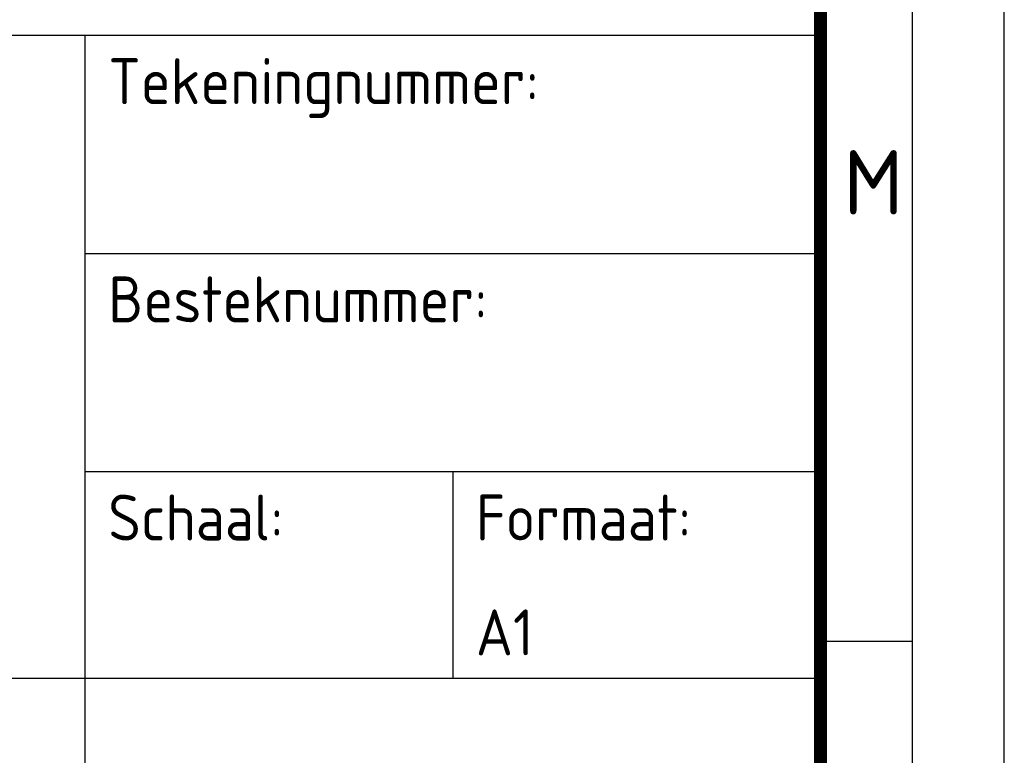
# Paper-space layout 'A1' of a CAD drawing. Header units: metres. Extents: x 0 to 841, y 0 to 594.
# Tile 11 of 14: x 787 to 841, y 41 to 81. Entities that reach past the tile are written whole.
import ezdxf
from ezdxf.enums import TextEntityAlignment as Align

# ---------------------------------------------------------------- set-up
doc = ezdxf.new("R2010")
doc.units = ezdxf.units.M
doc.layers.add('22BMALSTBC_VOLGER-ZW', color=7, linetype='Continuous')
for name, color, linetype, lineweight in [('X-XX-AL-TEKENBLAD-S @ 1', 7, 'Continuous', 25), ('X-XX-AL-TEKENBLAD_KADER-G', 7, 'Continuous', 25), ('X-XX-AL-TEKENBLAD_KADER_ROOSTERVERDELING-G', 7, 'Continuous', 25), ('X-XX-AL-TEKENBLAD_KADER_ROOSTERVERDELING-T35', 7, 'Continuous', 35)]:
    doc.layers.add(name, color=color, linetype=linetype, lineweight=lineweight)
doc.styles.add('ambacht', font='isocp.shx')
doc.styles.add('ISO', font='iso', dxfattribs={"height": 2.5})
doc.styles.add('NLCS-ISO', font='NLCS-ISO.ttf')

# ---------------------------------------------------------------- blocks, each defined once
blk = doc.blocks.new('VOLGER-ZW')
for p, q in [((-170, 70), (0, 70)), ((-40, 0), (-40, 70)), ((-40, 58.125), (0, 58.125)), ((-40, 46.25), (0, 46.25)), ((-20, 46.25), (-20, 35)), ((-170, 35), (0, 35))]:
    blk.add_line(p, q)
at = {"style": 'ambacht'}
for s, p in [('Tekeningnummer:', (-38.75, 66.25)), ('Besteknummer:', (-38.75, 54.375)), ('Schaal:', (-38.75, 42.5)), ('Formaat:', (-18.75, 42.5))]:
    blk.add_text(s, height=2.5, dxfattribs=at).set_placement(p)
at = {"linetype": 'Continuous', "style": 'ISO', "width": 0.96}
blk.add_attdef('STATUS', text='', height=5, dxfattribs=at).set_placement((-0.871, 71.785), align=Align.RIGHT)
at = {"style": 'ambacht'}
for tag, p, height in [('PROJECTOMSCHRIJVING', (-142.5, 65.25), 3.5), ('TEKENINGNUMMER', (-38.75, 59.375), 3), ('ONDERDEELNAAM', (-142.5, 58.5), 3.5), ('WERKOMSCHRIJVING1', (-142.5, 52.25), 2.5), ('WERKOMSCHRIJVING2', (-142.5, 48.25), 2.5), ('BESTEKNUMMER', (-38.75, 47.5), 2.5), ('WERKOMSCHRIJVING3', (-142.5, 44.25), 2.5), ('WERKOMSCHRIJVING4', (-142.5, 40.25), 2.5), ('WERKOMSCHRIJVING5', (-142.5, 36.25), 2.5), ('SCHAAL', (-38.75, 36.25), 2.5), ('FORMAAT', (-18.75, 36.25), 2.5), ('LOCATIETEKENING', (-141.25, 31.25), 2.5), ('DATUMPLOT', (-38.75, 31.25), 2.5), ('TEKENAAR', (-161.25, 26.25), 2.5), ('DATUM', (-161.25, 21.25), 2.5), ('WIJZ1.', (-131.25, 21.25), 1.8), ('WIJZ2.', (-121.25, 21.25), 1.8), ('WIJZ3.', (-111.25, 21.25), 1.8), ('GEZ.', (-131.25, 16.25), 1.8), ('GEZ.', (-121.25, 16.25), 1.8), ('GEZ.', (-111.25, 16.25), 1.8)]:
    blk.add_attdef(tag, p, '', height=height, dxfattribs=at)
blk = doc.blocks.new('SAL-TEKENBLAD_A1-SO')
at = {"layer": 'X-XX-AL-TEKENBLAD_KADER-G'}
blk.add_line((841, 0), (841, 594), dxfattribs=at)
at = {"layer": 'X-XX-AL-TEKENBLAD_KADER-G', "const_width": 0.7, "flags": 128}
blk.add_lwpolyline([(20, 10), (831, 10), (831, 584), (20, 584)], close=True, dxfattribs=at)
at = {"layer": 'X-XX-AL-TEKENBLAD_KADER_ROOSTERVERDELING-G'}
for p, q in [((836, 5), (836, 589)), ((836, 47), (831, 47))]:
    blk.add_line(p, q, dxfattribs=at)
at = {"layer": 'X-XX-AL-TEKENBLAD_KADER_ROOSTERVERDELING-T35', "lineweight": 35, "style": 'NLCS-ISO'}
blk.add_text('M', height=3.5, dxfattribs=at).set_placement((832.25, 72), align=Align.MIDDLE_LEFT)

psp = doc.layouts.new('A1')

# ---------------------------------------------------------------- block references
at = {"layer": '22BMALSTBC_VOLGER-ZW'}
ref = psp.add_blockref('VOLGER-ZW', (831, 10), dxfattribs=at)
ref.add_attrib('FORMAAT', 'A1', (812.25, 46.25), dxfattribs={"layer": '0', "height": 2.5, "style": 'ambacht'})
at = {"layer": 'X-XX-AL-TEKENBLAD-S @ 1'}
psp.add_blockref('SAL-TEKENBLAD_A1-SO', (0, 0), dxfattribs=at)

doc.saveas('drawing.dxf')
